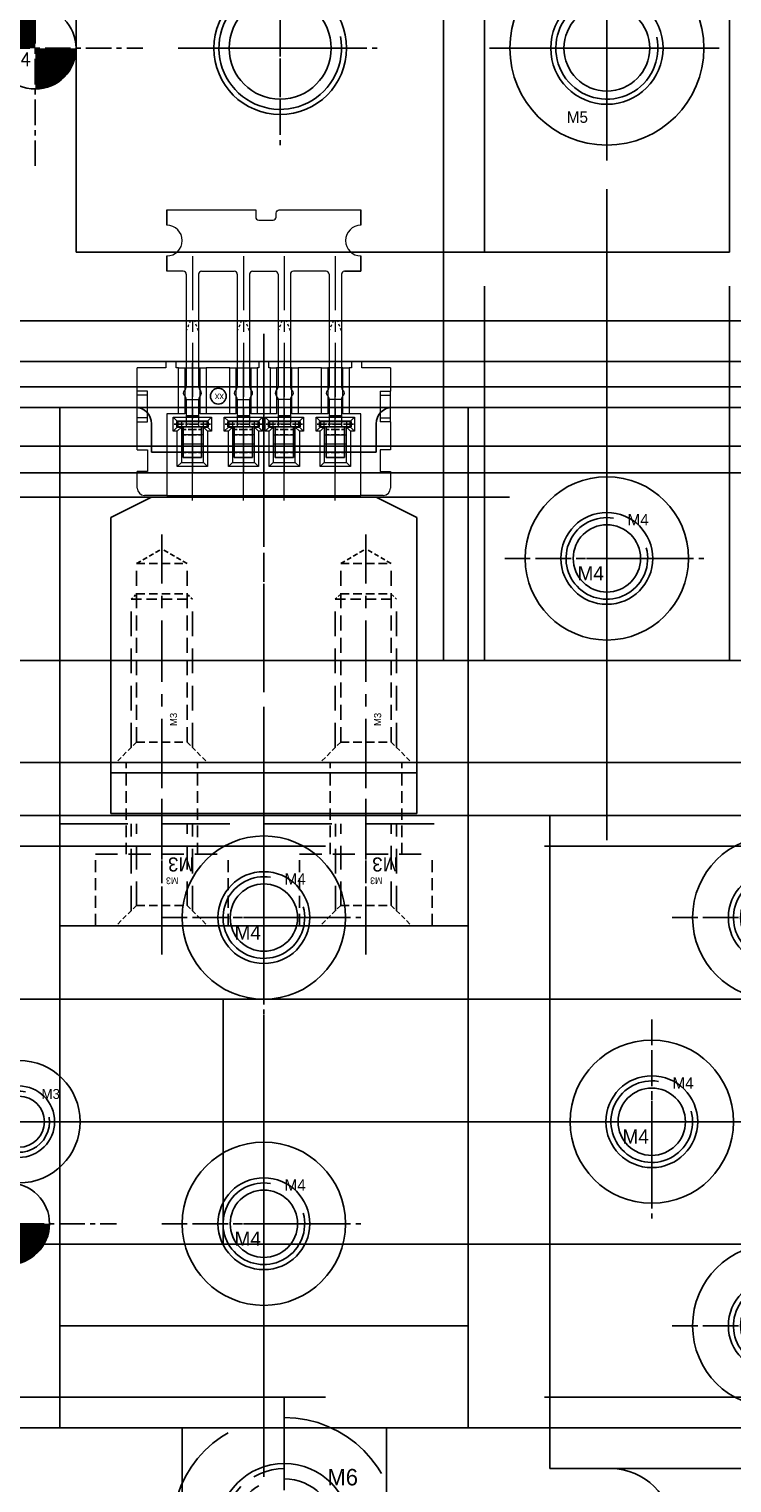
# Model space of a CAD drawing. Header units: millimetres. Extents: x -1657 to 8845, y -11980 to 3013.
# Tile 134 of 256: x 391 to 426, y 587 to 658. Entities that reach past the tile are written whole.
import ezdxf

# ---------------------------------------------------------------- set-up
doc = ezdxf.new("R2010")
doc.units = ezdxf.units.MM
for name, pattern in [('CENTER', [2, 1.25, -0.25, 0.25, -0.25]), ('DASHED', [0.75, 0.5, -0.25]), ('DASHED2', [0.375, 0.25, -0.125])]:
    doc.linetypes.add(name, pattern=pattern)
for name, color, linetype in [('01', 6, 'Continuous'), ('图层13', 17, 'Continuous'), ('图层167', 7, 'Continuous'), ('图层71', 162, 'Continuous'), ('图层80', 21, 'Continuous'), ('图层82', 193, 'Continuous'), ('图层83', 63, 'Continuous'), ('图层84', 134, 'Continuous'), ('图层85', 230, 'Continuous'), ('图层86', 101, 'Continuous'), ('图层87', 241, 'Continuous'), ('图层88', 140, 'Continuous'), ('图层92', 22, 'Continuous'), ('裁切线轨', 252, 'Continuous')]:
    doc.layers.add(name, color=color, linetype=linetype)
doc.styles.add('SIMPLEX', font='SIMPLEX')

# ---------------------------------------------------------------- blocks, each defined once
blk = doc.blocks.new('A7B7')
at = {"color": 1, "lineweight": 9, "ltscale": 0.03}
for p, q in [((0, 0), (0, -6.721)), ((2.5, 0), (2.5, -6.721)), ((4.5, 0), (4.5, -6.721)), ((7, 0), (7, -6.721))]:
    blk.add_line(p, q, dxfattribs=at)
at = {"color": 1, "linetype": 'CENTER', "ltscale": 1.5196}
blk.add_line((3.5, -7.325), (3.5, 0.273), dxfattribs=at)
at = {"color": 7, "linetype": 'Continuous', "lineweight": 15}
for p, q in [((-2.7, -1.426), (-2.7, -0.601)), ((-2.35, -0.251), (-1.25, -0.251)), ((8.25, -0.251), (-1.25, -0.251)), ((-1.25, -0.251), (-1.25, -4.251)), ((8.25, -0.251), (9.35, -0.251)), ((8.25, -4.251), (8.25, -0.251)), ((9.7, -0.601), (9.7, -1.426)), ((-2.2, -1.426), (-2.7, -1.426)), ((-2.2, -2.476), (-2.2, -1.426)), ((-0.74, -1.661), (-0.54, -1.861)), ((-0.74, -3.391), (-0.74, -1.661)), ((-0.74, -1.661), (0.74, -1.661)), ((-0.54, -1.861), (-0.54, -3.591)), ((0.54, -1.861), (-0.54, -1.861)), ((0.74, -1.661), (0.54, -1.861)), ((0.54, -3.591), (0.54, -1.861)), ((0.74, -1.661), (0.74, -3.391)), ((1.76, -1.661), (1.96, -1.861)), ((1.76, -3.391), (1.76, -1.661)), ((1.76, -1.661), (3.24, -1.661)), ((1.96, -1.861), (1.96, -3.591)), ((3.04, -1.861), (1.96, -1.861)), ((3.24, -1.661), (3.04, -1.861)), ((3.04, -3.591), (3.04, -1.861)), ((3.24, -1.661), (3.24, -3.391)), ((3.76, -1.661), (3.96, -1.861)), ((3.76, -3.391), (3.76, -1.661)), ((3.76, -1.661), (5.24, -1.661)), ((3.96, -1.861), (3.96, -3.591)), ((5.04, -1.861), (3.96, -1.861)), ((5.24, -1.661), (5.04, -1.861)), ((5.04, -3.591), (5.04, -1.861)), ((5.24, -1.661), (5.24, -3.391)), ((6.26, -1.661), (6.46, -1.861)), ((6.26, -3.391), (6.26, -1.661)), ((6.26, -1.661), (7.74, -1.661)), ((6.46, -1.861), (6.46, -3.591)), ((7.54, -1.861), (6.46, -1.861)), ((7.74, -1.661), (7.54, -1.861)), ((7.54, -3.591), (7.54, -1.861)), ((7.74, -1.661), (7.74, -3.391)), ((9.2, -2.476), (9.2, -1.426)), ((9.2, -1.426), (9.7, -1.426)), ((-2.7, -3.851), (-2.7, -2.476)), ((-2.7, -2.476), (-2.2, -2.476)), ((-0.54, -2.764), (0.54, -2.764)), ((1.96, -2.764), (3.04, -2.764)), ((3.96, -2.764), (5.04, -2.764)), ((6.46, -2.764), (7.54, -2.764)), ((9.7, -2.476), (9.2, -2.476)), ((9.7, -2.476), (9.7, -3.851)), ((-0.74, -3.591), (-0.94, -3.391)), ((-0.94, -4.081), (-0.94, -3.391)), ((-0.94, -3.391), (-0.74, -3.391)), ((-0.74, -3.391), (-0.54, -3.591)), ((0.54, -3.214), (-0.54, -3.214)), ((0.74, -3.391), (0.54, -3.591)), ((0.74, -3.591), (0.94, -3.391)), ((0.74, -3.391), (0.94, -3.391)), ((0.94, -3.391), (0.94, -4.081)), ((1.76, -3.591), (1.56, -3.391)), ((1.56, -4.081), (1.56, -3.391)), ((1.56, -3.391), (1.76, -3.391)), ((1.76, -3.391), (1.96, -3.591)), ((3.04, -3.214), (1.96, -3.214)), ((3.24, -3.391), (3.04, -3.591)), ((3.24, -3.591), (3.44, -3.391)), ((3.24, -3.391), (3.44, -3.391)), ((3.44, -3.391), (3.44, -4.081)), ((3.76, -3.591), (3.56, -3.391)), ((3.56, -4.081), (3.56, -3.391)), ((3.56, -3.391), (3.76, -3.391)), ((3.76, -3.391), (3.96, -3.591)), ((3.96, -3.214), (5.04, -3.214)), ((5.24, -3.391), (5.04, -3.591)), ((5.24, -3.591), (5.44, -3.391)), ((5.24, -3.391), (5.44, -3.391)), ((5.44, -3.391), (5.44, -4.081)), ((6.26, -3.591), (6.06, -3.391)), ((6.06, -4.081), (6.06, -3.391)), ((6.06, -3.391), (6.26, -3.391)), ((6.26, -3.391), (6.46, -3.591)), ((6.46, -3.214), (7.54, -3.214)), ((7.74, -3.391), (7.54, -3.591)), ((7.74, -3.591), (7.94, -3.391)), ((7.74, -3.391), (7.94, -3.391)), ((7.94, -3.391), (7.94, -4.081)), ((-2.7, -3.851), (-2.7, -4.051)), ((-2.7, -3.851), (-2.2, -3.851)), ((-2.7, -4.051), (-2.7, -5.151)), ((-2.2, -4.051), (-2.7, -4.051)), ((-2.2, -5.351), (-2.2, -3.851)), ((-1.25, -4.251), (-0.675, -4.251)), ((-0.74, -3.881), (-0.94, -4.081)), ((0.94, -4.081), (-0.94, -4.081)), ((-0.74, -3.591), (-0.74, -3.881)), ((-0.54, -3.591), (-0.74, -3.591)), ((-0.74, -3.881), (0.74, -3.881)), ((-0.675, -4.251), (-0.375, -4.251)), ((-0.675, -6.501), (-0.675, -4.251)), ((-0.54, -3.881), (-0.54, -3.591)), ((-0.375, -4.251), (-0.375, -6.501)), ((0.375, -4.251), (0.675, -4.251)), ((0.375, -6.501), (0.375, -4.251)), ((0.54, -3.591), (0.54, -3.881)), ((0.74, -3.591), (0.54, -3.591)), ((0.675, -4.251), (1.825, -4.251)), ((0.675, -4.251), (0.675, -6.501)), ((0.74, -3.881), (0.74, -3.591)), ((0.74, -3.881), (0.94, -4.081)), ((1.76, -3.881), (1.56, -4.081)), ((3.44, -4.081), (1.56, -4.081)), ((1.76, -3.591), (1.76, -3.881)), ((1.96, -3.591), (1.76, -3.591)), ((1.76, -3.881), (3.24, -3.881)), ((1.825, -4.251), (2.125, -4.251)), ((1.825, -6.501), (1.825, -4.251)), ((1.96, -3.881), (1.96, -3.591)), ((2.125, -4.251), (2.125, -6.501)), ((2.875, -4.251), (3.175, -4.251)), ((2.875, -6.501), (2.875, -4.251)), ((3.04, -3.591), (3.04, -3.881)), ((3.24, -3.591), (3.04, -3.591)), ((3.175, -4.251), (3.825, -4.251)), ((3.175, -4.251), (3.175, -6.501)), ((3.24, -3.881), (3.24, -3.591)), ((3.24, -3.881), (3.44, -4.081)), ((3.76, -3.881), (3.56, -4.081)), ((5.44, -4.081), (3.56, -4.081)), ((3.76, -3.591), (3.76, -3.881)), ((3.96, -3.591), (3.76, -3.591)), ((3.76, -3.881), (5.24, -3.881)), ((3.825, -4.251), (4.125, -4.251)), ((3.825, -6.501), (3.825, -4.251)), ((3.96, -3.591), (3.96, -3.881)), ((4.125, -4.251), (4.125, -6.501)), ((4.875, -4.251), (5.175, -4.251)), ((4.875, -6.501), (4.875, -4.251)), ((5.04, -3.881), (5.04, -3.591)), ((5.24, -3.591), (5.04, -3.591)), ((5.175, -4.251), (6.325, -4.251)), ((5.175, -4.251), (5.175, -6.501)), ((5.24, -3.881), (5.24, -3.591)), ((5.24, -3.881), (5.44, -4.081)), ((6.26, -3.881), (6.06, -4.081)), ((7.94, -4.081), (6.06, -4.081)), ((6.26, -3.591), (6.26, -3.881)), ((6.46, -3.591), (6.26, -3.591)), ((6.26, -3.881), (7.74, -3.881)), ((6.325, -4.251), (6.625, -4.251)), ((6.325, -6.501), (6.325, -4.251)), ((6.46, -3.591), (6.46, -3.881)), ((6.625, -4.251), (6.625, -6.501)), ((7.375, -4.251), (7.675, -4.251)), ((7.375, -6.501), (7.375, -4.251)), ((7.54, -3.881), (7.54, -3.591)), ((7.74, -3.591), (7.54, -3.591)), ((7.675, -4.251), (8.25, -4.251)), ((7.675, -4.251), (7.675, -6.501)), ((7.74, -3.881), (7.74, -3.591)), ((7.74, -3.881), (7.94, -4.081)), ((9.2, -3.851), (9.2, -5.351)), ((9.7, -3.851), (9.2, -3.851)), ((9.2, -4.051), (9.7, -4.051)), ((9.7, -3.851), (9.7, -4.051)), ((9.7, -4.051), (9.7, -5.151)), ((-0.375, -4.951), (0.375, -4.951)), ((2.125, -4.951), (2.875, -4.951)), ((4.875, -4.951), (4.125, -4.951)), ((7.375, -4.951), (6.625, -4.951)), ((-2.7, -5.151), (-2.7, -5.351)), ((-2.2, -5.151), (-2.7, -5.151)), ((-2.2, -5.351), (-2.7, -5.351)), ((-2.7, -6.501), (-2.7, -5.351)), ((9.2, -5.151), (9.7, -5.151)), ((9.2, -5.351), (9.7, -5.351)), ((9.7, -5.151), (9.7, -5.351)), ((9.7, -5.351), (9.7, -6.501)), ((-2.7, -6.501), (-1.3, -6.501)), ((-1.3, -6.501), (-1.3, -6.801)), ((-0.8, -6.801), (-1.3, -6.801)), ((-0.8, -6.501), (-0.675, -6.501)), ((-0.8, -6.801), (-0.8, -6.501)), ((-0.375, -6.501), (-0.675, -6.501)), ((-0.375, -6.501), (0.375, -6.501)), ((0.675, -6.501), (0.375, -6.501)), ((0.675, -6.501), (1.825, -6.501)), ((2.125, -6.501), (1.825, -6.501)), ((2.125, -6.501), (2.875, -6.501)), ((3.175, -6.501), (2.875, -6.501)), ((3.175, -6.501), (3.25, -6.501)), ((3.25, -6.501), (3.25, -6.801)), ((3.75, -6.801), (3.25, -6.801)), ((3.75, -6.501), (3.825, -6.501)), ((3.75, -6.801), (3.75, -6.501)), ((4.125, -6.501), (3.825, -6.501)), ((4.875, -6.501), (4.125, -6.501)), ((5.175, -6.501), (4.875, -6.501)), ((5.175, -6.501), (6.325, -6.501)), ((6.625, -6.501), (6.325, -6.501)), ((7.375, -6.501), (6.625, -6.501)), ((7.675, -6.501), (7.375, -6.501)), ((7.675, -6.501), (7.8, -6.501)), ((7.8, -6.501), (7.8, -6.801)), ((8.3, -6.801), (7.8, -6.801)), ((8.3, -6.801), (8.3, -6.501)), ((8.3, -6.501), (9.7, -6.501))]:
    blk.add_line(p, q, dxfattribs=at)
at = {"color": 1, "linetype": 'CENTER', "lineweight": 15, "ltscale": 0.34336}
for p, q in [((-0.858, -3.736), (0.858, -3.736)), ((1.642, -3.736), (3.358, -3.736)), ((3.642, -3.736), (5.358, -3.736)), ((6.142, -3.736), (7.858, -3.736))]:
    blk.add_line(p, q, dxfattribs=at)
at = {"color": 7, "linetype": 'Continuous'}
blk.add_circle((5.732, -5.113), 0.388, dxfattribs=at)
at = {"color": 7, "linetype": 'Continuous', "lineweight": 15}
for centre, start, end in [((-2.35, -0.601), 90, 180), ((9.35, -0.601), 0, 90)]:
    blk.add_arc(centre, 0.35, start, end, dxfattribs=at)
at = {"color": 7, "linetype": 'Continuous', "insert": (5.459, -4.896), "char_height": 0.33, "width": 1.03713, "attachment_point": 1}
blk.add_mtext('xx', dxfattribs=at)
blk = doc.blocks.new('1084C')
at = {"layer": '01', "ltscale": 1.375}
for p, q in [((-7.357, 9.747), (-7.357, 10.497)), ((2.143, 9.747), (2.143, 10.497)), ((-7.357, 7.497), (-7.357, 8.247)), ((2.143, 7.497), (2.143, 8.247))]:
    blk.add_line(p, q, dxfattribs=at)
at = {"layer": '01', "color": 1, "linetype": 'CENTER', "lineweight": 9, "ltscale": 2.117168}
for p, q in [((-6.109, 8.227), (-6.109, -2.359)), ((-3.609, 8.227), (-3.609, -2.359)), ((-1.609, 8.227), (-1.609, -2.359)), ((0.891, 8.227), (0.891, -2.359))]:
    blk.add_line(p, q, dxfattribs=at)
at = {"layer": '01', "linetype": 'Continuous', "lineweight": 15}
for p, q in [((-6.557, 7.497), (-7.357, 7.497)), ((-6.407, 7.347), (-6.407, 1.864)), ((-5.807, 7.347), (-5.807, 1.864)), ((-5.657, 7.497), (-4.057, 7.497)), ((-3.907, 7.347), (-3.907, 1.864)), ((-3.307, 7.347), (-3.307, 1.864)), ((-3.157, 7.497), (-2.057, 7.497)), ((-1.907, 7.347), (-1.907, 1.864)), ((-1.307, 7.347), (-1.307, 1.864)), ((0.443, 7.497), (-1.157, 7.497)), ((0.593, 7.347), (0.593, 1.864)), ((1.193, 7.347), (1.193, 1.864)), ((2.143, 7.497), (1.343, 7.497)), ((1.343, 7.497), (2.143, 7.497)), ((-6.407, 1.193), (-6.407, -0.125)), ((-5.807, 1.193), (-5.807, -0.125)), ((-3.907, 1.193), (-3.907, -0.125)), ((-3.307, 1.193), (-3.307, -0.125)), ((-1.907, 1.193), (-1.907, -0.125)), ((-1.307, 1.193), (-1.307, -0.125)), ((0.593, 1.193), (0.593, -0.125)), ((1.193, 1.193), (1.193, -0.125))]:
    blk.add_line(p, q, dxfattribs=at)
at = {"layer": '01', "linetype": 'DASHED2', "lineweight": 9, "ltscale": 0.5}
for p, q in [((-6.207, 5.076), (-6.407, 4.576)), ((-6.207, 5.076), (-6.007, 5.076)), ((-5.807, 4.576), (-6.007, 5.076)), ((-3.707, 5.076), (-3.907, 4.576)), ((-3.707, 5.076), (-3.507, 5.076)), ((-3.307, 4.576), (-3.507, 5.076)), ((-1.707, 5.076), (-1.907, 4.576)), ((-1.707, 5.076), (-1.507, 5.076)), ((-1.307, 4.576), (-1.507, 5.076)), ((0.793, 5.076), (0.593, 4.576)), ((0.793, 5.076), (0.993, 5.076)), ((1.193, 4.576), (0.993, 5.076))]:
    blk.add_line(p, q, dxfattribs=at)
at = {"layer": '01', "color": 1, "linetype": 'CENTER', "ltscale": 0.35728}
for p, q in [((-7, 0), (-5.214, 0)), ((-4.5, 0), (-2.714, 0)), ((-2.5, 0), (-0.714, 0)), ((0, 0), (1.786, 0))]:
    blk.add_line(p, q, dxfattribs=at)
at = {"layer": '01', "ltscale": 0.075}
for p, q in [((-6.877, 0.125), (-5.337, 0.125)), ((-6.877, 0.125), (-6.877, -0.125)), ((-6.827, 0.125), (-6.827, -0.125)), ((-5.387, 0.125), (-5.387, -0.125)), ((-5.337, 0.125), (-5.337, -0.125)), ((-4.377, 0.125), (-2.837, 0.125)), ((-4.377, 0.125), (-4.377, -0.125)), ((-4.327, 0.125), (-4.327, -0.125)), ((-2.887, 0.125), (-2.887, -0.125)), ((-2.837, 0.125), (-2.837, -0.125)), ((-2.377, 0.125), (-0.837, 0.125)), ((-2.377, 0.125), (-2.377, -0.125)), ((-2.327, 0.125), (-2.327, -0.125)), ((-0.887, 0.125), (-0.887, -0.125)), ((-0.837, 0.125), (-0.837, -0.125)), ((0.123, 0.125), (1.663, 0.125)), ((0.123, 0.125), (0.123, -0.125)), ((0.173, 0.125), (0.173, -0.125)), ((1.613, 0.125), (1.613, -0.125)), ((1.663, 0.125), (1.663, -0.125)), ((-6.877, -0.125), (-5.337, -0.125)), ((-4.377, -0.125), (-2.837, -0.125)), ((-2.377, -0.125), (-0.837, -0.125)), ((0.123, -0.125), (1.663, -0.125))]:
    blk.add_line(p, q, dxfattribs=at)
at = {"layer": '01'}
for p, q in [((-5.807, 0.407), (-6.407, 0.407)), ((-3.307, 0.407), (-3.907, 0.407)), ((-1.307, 0.407), (-1.907, 0.407)), ((1.193, 0.407), (0.593, 0.407))]:
    blk.add_line(p, q, dxfattribs=at)
at = {"layer": '01', "ltscale": 0.625}
for p, q in [((-6.559, -1.629), (-6.559, -0.125)), ((-5.659, -1.629), (-5.659, -0.125)), ((-4.059, -1.629), (-4.059, -0.125)), ((-3.159, -1.629), (-3.159, -0.125)), ((-2.059, -1.629), (-2.059, -0.125)), ((-1.159, -1.629), (-1.159, -0.125)), ((0.441, -1.629), (0.441, -0.125)), ((1.341, -1.629), (1.341, -0.125)), ((-5.659, -1.629), (-6.559, -1.629)), ((-3.159, -1.629), (-4.059, -1.629)), ((-1.159, -1.629), (-2.059, -1.629)), ((1.341, -1.629), (0.441, -1.629))]:
    blk.add_line(p, q, dxfattribs=at)
at = {"layer": '01', "color": 4, "linetype": 'DASHED', "ltscale": 0.3}
for p, q in [((-5.659, -0.267), (-6.559, -0.267)), ((-5.659, -0.517), (-6.559, -0.517)), ((-3.159, -0.267), (-4.059, -0.267)), ((-3.159, -0.517), (-4.059, -0.517)), ((-1.159, -0.267), (-2.059, -0.267)), ((-1.159, -0.517), (-2.059, -0.517)), ((1.341, -0.267), (0.441, -0.267)), ((1.341, -0.517), (0.441, -0.517)), ((-5.659, -1.379), (-6.559, -1.379)), ((-3.159, -1.379), (-4.059, -1.379)), ((-1.159, -1.379), (-2.059, -1.379)), ((1.341, -1.379), (0.441, -1.379))]:
    blk.add_line(p, q, dxfattribs=at)
at = {"layer": '01', "linetype": 'Continuous', "lineweight": 15}
blk.add_lwpolyline([(-7.357, 10.497), (-3.007, 10.497)], dxfattribs=at)
blk.add_lwpolyline([(-3.007, 10.497), (-3.007, 10.147, 0.414214), (-2.857, 9.997), (-2.157, 9.997, 0.414214), (-2.007, 10.147), (-2.007, 10.347, -0.414214), (-1.857, 10.497), (2.143, 10.497)], format="xyb", dxfattribs=at)
for centre, radius, start, end in [((-7.357, 8.997), 0.75, 270, 90), ((2.143, 8.997), 0.75, 90, 270), ((-6.557, 7.347), 0.15, 0, 90), ((-5.657, 7.347), 0.15, 90, 180), ((-4.057, 7.347), 0.15, 360, 90), ((-3.157, 7.347), 0.15, 90, 180), ((-2.057, 7.347), 0.15, 360, 90), ((-1.157, 7.347), 0.15, 90, 180), ((0.443, 7.347), 0.15, 360, 90), ((1.343, 7.347), 0.15, 90, 180), ((-6.407, 1.529), 0.15, 131.81031, 228.18969), ((-6.707, 1.864), 0.3, 311.81031, 0), ((-5.507, 1.864), 0.3, 180, 228.18969), ((-5.807, 1.529), 0.15, 311.81031, 48.18969), ((-3.907, 1.529), 0.15, 131.81031, 228.18969), ((-4.207, 1.864), 0.3, 311.81031, 0), ((-3.007, 1.864), 0.3, 180, 228.18969), ((-3.307, 1.529), 0.15, 311.81031, 48.18969), ((-1.907, 1.529), 0.15, 131.81031, 228.18969), ((-2.207, 1.864), 0.3, 311.81031, 0), ((-1.007, 1.864), 0.3, 180, 228.18969), ((-1.307, 1.529), 0.15, 311.81031, 48.18969), ((0.593, 1.529), 0.15, 131.81031, 228.18969), ((0.293, 1.864), 0.3, 311.81031, 0), ((1.493, 1.864), 0.3, 180, 228.18969), ((1.193, 1.529), 0.15, 311.81031, 48.18969), ((-6.707, 1.193), 0.3, 0, 48.18969), ((-5.507, 1.193), 0.3, 131.81031, 180), ((-4.207, 1.193), 0.3, 0, 48.18969), ((-3.007, 1.193), 0.3, 131.81031, 180), ((-2.207, 1.193), 0.3, 0, 48.18969), ((-1.007, 1.193), 0.3, 131.81031, 180), ((0.293, 1.193), 0.3, 0, 48.18969), ((1.493, 1.193), 0.3, 131.81031, 180)]:
    blk.add_arc(centre, radius, start, end, dxfattribs=at)
blk = doc.blocks.new('5C')
at = {"color": 1, "linetype": 'CENTER'}
for p, q in [((0, 4.5), (0, -4.5)), ((-4.5, 0), (4.5, 0))]:
    blk.add_line(p, q, dxfattribs=at)
blk.add_circle((0, 0), 2.1)
at = {"color": 2, "linetype": 'Continuous'}
blk.add_arc((0, 0), 2.5, 70.7735, 12.49301, dxfattribs=at)
blk.add_text('M5', height=0.54).set_placement((1.623, 1.797))
blk = doc.blocks.new('4A')
at = {"color": 1, "linetype": 'CENTER'}
for p, q in [((0, 5), (0, -5)), ((-5, 0), (5, 0))]:
    blk.add_line(p, q, dxfattribs=at)
for radius in [4, 2.25]:
    blk.add_circle((0, 0), radius)
blk.add_text('M4', height=0.6969).set_placement((-1.438, -1.078))
blk = doc.blocks.new('4C')
at = {"color": 1, "linetype": 'CENTER', "ltscale": 1.3982}
for p, q in [((0, 3.496), (0, -3.496)), ((-3.496, 0), (3.496, 0))]:
    blk.add_line(p, q, dxfattribs=at)
blk.add_circle((0, 0), 1.65)
at = {"color": 2, "linetype": 'Continuous'}
blk.add_arc((0, 0), 2, 80.74753, 15.05083, dxfattribs=at)
blk.add_text('M4', height=0.5584).set_placement((1.013, 1.613))
blk = doc.blocks.new('5A')
at = {"color": 1, "linetype": 'CENTER'}
for p, q in [((0, 5.75), (0, -5.75)), ((-5.75, 0), (5.75, 0))]:
    blk.add_line(p, q, dxfattribs=at)
for radius in [4.75, 2.75]:
    blk.add_circle((0, 0), radius)
blk.add_text('M5', height=0.56).set_placement((-1.965, -3.658))
blk = doc.blocks.new('193E5')
at = {"layer": '图层84', "color": 1, "linetype": 'CENTER', "ltscale": 2.55}
blk.add_line((-1.237, -2.258), (-1.237, 5.221), dxfattribs=at)
at = {"layer": '图层84', "color": 4, "linetype": 'DASHED', "ltscale": 2.420833}
for p, q in [((-2.737, -0.262), (-2.737, 4)), ((0.262, -0.262), (0.262, 4))]:
    blk.add_line(p, q, dxfattribs=at)
at = {"layer": '图层84', "color": 4, "linetype": 'DASHED', "ltscale": 2.333333}
for p, q in [((-2.475, 0), (-2.475, 4)), ((0, 0), (0, 4))]:
    blk.add_line(p, q, dxfattribs=at)
at = {"layer": '图层84', "color": 4, "linetype": 'DASHED', "ltscale": 0.471405}
for p, q in [((-2.475, 0), (-3.475, -1)), ((0, 0), (1, -1))]:
    blk.add_line(p, q, dxfattribs=at)
at = {"layer": '图层84', "color": 4, "linetype": 'DASHED', "ltscale": 0.825}
blk.add_line((-2.475, 0), (0, 0), dxfattribs=at)
at = {"layer": '图层84'}
blk.add_text('M3', height=0.3257, rotation=180, dxfattribs=at).set_placement((-0.427, 1.366))
blk = doc.blocks.new('193D0')
at = {"layer": '图层84', "color": 1, "linetype": 'CENTER', "ltscale": 2.329099}
blk.add_line((3.25, -4.911), (3.25, 6.116), dxfattribs=at)
at = {"layer": '图层84', "color": 4, "linetype": 'DASHED', "ltscale": 1.125}
for p, q in [((1.5, 0), (1.5, 4.5)), ((5, 0), (5, 4.5))]:
    blk.add_line(p, q, dxfattribs=at)
at = {"layer": '图层84', "color": 4, "linetype": 'DASHED', "ltscale": 2.166667}
blk.add_line((0, 0), (6.5, 0), dxfattribs=at)
at = {"layer": '图层84', "color": 4, "linetype": 'DASHED', "ltscale": 1.166667}
for p, q in [((0, -3.5), (0, 0)), ((6.5, -3.5), (6.5, 0))]:
    blk.add_line(p, q, dxfattribs=at)
at = {"layer": '图层84', "linetype": 'DASHED', "ltscale": 3}
blk.add_text('M3', height=0.6863, rotation=180, dxfattribs=at).set_placement((4.832, -0.154))
blk = doc.blocks.new('3F')
at = {"color": 4, "linetype": 'DASHED', "ltscale": 0.471405}
for p, q in [((1, 1.237), (0, 2.237)), ((1, -1.237), (0, -2.237))]:
    blk.add_line(p, q, dxfattribs=at)
at = {"color": 4, "linetype": 'DASHED', "ltscale": 2.420833}
for p, q in [((0.738, 1.5), (8, 1.5)), ((0.738, -1.5), (8, -1.5))]:
    blk.add_line(p, q, dxfattribs=at)
at = {"color": 4, "linetype": 'DASHED', "ltscale": 0.123744}
for p, q in [((8, 1.5), (8.262, 1.237)), ((8, -1.5), (8.262, -1.237))]:
    blk.add_line(p, q, dxfattribs=at)
at = {"color": 4, "linetype": 'DASHED'}
blk.add_line((8, 1.5), (8, -1.5), dxfattribs=at)
at = {"color": 4, "linetype": 'DASHED', "ltscale": 1.458333}
for p, q in [((1, 1.237), (9.75, 1.237)), ((1, -1.237), (9.75, -1.237))]:
    blk.add_line(p, q, dxfattribs=at)
at = {"color": 4, "linetype": 'DASHED', "ltscale": 0.825}
for p, q in [((1, 1.237), (1, -1.237)), ((8.262, 1.237), (8.262, -1.237)), ((9.75, 1.237), (9.75, -1.237))]:
    blk.add_line(p, q, dxfattribs=at)
at = {"color": 4, "linetype": 'DASHED', "ltscale": 0.476314}
for p in [(9.75, 1.237), (9.75, -1.237)]:
    blk.add_line(p, (10.464, 0), dxfattribs=at)
at = {"color": 1, "linetype": 'CENTER', "ltscale": 2.408031}
blk.add_line((-0.867, 0), (11.173, 0), dxfattribs=at)
at = {"linetype": 'DASHED'}
blk.add_text('M3', height=0.3465, dxfattribs=at).set_placement((1.789, -0.745))
blk = doc.blocks.new('3C')
at = {"color": 1, "linetype": 'CENTER'}
for p, q in [((0, 4.5), (0, -4.5)), ((-4.5, 0), (4.5, 0))]:
    blk.add_line(p, q, dxfattribs=at)
blk.add_circle((0, 0), 1.25)
at = {"color": 2, "linetype": 'Continuous'}
blk.add_arc((0, 0), 1.5, 77.28966, 8.58276, dxfattribs=at)
blk.add_text('M3', height=0.4838).set_placement((1.112, 1.118))
blk = doc.blocks.new('6E')
at = {"color": 1, "linetype": 'CENTER', "ltscale": 1.44}
for p, q in [((0, -3.6), (0, 3.6)), ((-3.6, 0), (3.6, 0))]:
    blk.add_line(p, q, dxfattribs=at)
at = {"color": 4, "linetype": 'DASHED', "ltscale": 5.233333}
blk.add_circle((0, 0), 2.5, dxfattribs=at)
at = {"color": 4, "linetype": 'DASHED', "ltscale": 3.14}
blk.add_arc((0, 0), 3, 90, 0, dxfattribs=at)
blk.add_text('M6', height=0.8062).set_placement((2.113, 2.179))
blk = doc.blocks.new('6P1')
at = {"color": 1, "linetype": 'CENTER', "ltscale": 2.6}
for p, q in [((0, 6.5), (0, -6.5)), ((-6.5, 0), (6.5, 0))]:
    blk.add_line(p, q, dxfattribs=at)
at = {"color": 4, "linetype": 'DASHED', "ltscale": 11.513333}
blk.add_circle((0, 0), 5.5, dxfattribs=at)
blk.add_circle((0, 0), 3.25)
blk.add_text('M6', height=0.7505).set_placement((0.625, -4.327))
blk = doc.blocks.new('6C')
at = {"color": 1, "linetype": 'CENTER'}
for p, q in [((0, 5), (0, -5)), ((-5, 0), (5, 0))]:
    blk.add_line(p, q, dxfattribs=at)
blk.add_circle((0, 0), 2.5)
at = {"color": 2, "linetype": 'Continuous'}
blk.add_arc((0, 0), 3, 73.93592, 10.95528, dxfattribs=at)
blk.add_text('M6', height=0.5859).set_placement((1.961, 2.337))
blk = doc.blocks.new('4w')
at = {"color": 1, "linetype": 'CENTER'}
for p, q in [((0, -5.772), (0, 4.766)), ((-5.516, 0), (5.274, 0))]:
    blk.add_line(p, q, dxfattribs=at)
at = {"const_width": 2}
for points in [[(0, 1, 0.414214), (-1, 0, 1)], [(0, -1, 0.414214), (1, 0, 1)]]:
    blk.add_lwpolyline(points, format="xyb", dxfattribs=at)
blk.add_circle((0, 0), 2)
at = {"style": 'SIMPLEX'}
blk.add_text('%%c4', height=0.6667, dxfattribs=at).set_placement((-1.335, -0.881))
blk = doc.blocks.new('631FC')
at = {"layer": '裁切线轨', "ltscale": 1.55}
for p, q in [((0, 0), (95, 0)), ((95, 0), (95, -12)), ((0, -12), (95, -12))]:
    blk.add_line(p, q, dxfattribs=at)
at = {"layer": '裁切线轨', "color": 1, "linetype": 'CENTER', "ltscale": 22.04}
blk.add_line((-7.6, -6), (102.6, -6), dxfattribs=at)
at = {"layer": '裁切线轨', "color": 1, "linetype": 'CENTER', "ltscale": 1.6704}
blk.add_line((80.824, -6), (89.176, -6), dxfattribs=at)
at = {"layer": '裁切线轨', "ltscale": 1.55}
for radius in [3, 1.75]:
    blk.add_circle((85, -6), radius, dxfattribs=at)

msp = doc.modelspace()

# ---------------------------------------------------------------- linework, layer by layer
at = {"layer": '图层13', "ltscale": 1.375}
for p, q in [((327.7098, 643.5768), (480.2098, 643.5768)), ((258.9098, 641.5768), (595.9098, 641.5768)), ((258.9098, 640.3368), (595.9098, 640.3368)), ((258.9098, 639.3368), (595.9098, 639.3368)), ((258.9098, 637.4368), (595.9098, 637.4368)), ((258.9098, 626.9368), (595.9098, 626.9368))]:
    msp.add_line(p, q, dxfattribs=at)
at = {"layer": '图层71', "color": 1, "linetype": 'CENTER', "ltscale": 25.52}
msp.add_line((419.5098, 618.1368), (419.5098, 745.7368), dxfattribs=at)
at = {"layer": '图层71', "ltscale": 2.125}
for q in [(411.5098, 736.9368), (541.5098, 626.9368)]:
    msp.add_line((411.5098, 626.9368), q, dxfattribs=at)
at = {"layer": '图层71', "color": 4, "linetype": 'DASHED', "ltscale": 36.666667}
for p, q in [((413.5098, 626.9368), (413.5098, 736.9368)), ((425.5098, 626.9368), (425.5098, 736.9368))]:
    msp.add_line(p, q, dxfattribs=at)
at = {"layer": '图层80', "ltscale": 2.5}
for p, q in [((393.5098, 646.9368), (393.5098, 736.9368)), ((413.5098, 646.9368), (413.5098, 736.9368)), ((425.5098, 646.9368), (425.5098, 736.9368)), ((393.5098, 646.9368), (425.5098, 646.9368))]:
    msp.add_line(p, q, dxfattribs=at)
at = {"layer": '图层80', "color": 1, "linetype": 'CENTER'}
for p, q in [((403.5098, 653.0368), (403.5098, 660.8368)), ((399.6098, 656.9368), (407.4098, 656.9368))]:
    msp.add_line(p, q, dxfattribs=at)
at = {"layer": '图层80', "ltscale": 2.5}
msp.add_circle((403.5098, 656.9368), 3.25, dxfattribs=at)
at = {"layer": '图层82', "ltscale": 1.625}
for p, q in [((327.7098, 636.1368), (547.7098, 636.1368)), ((269.4098, 621.9368), (595.9098, 621.9368))]:
    msp.add_line(p, q, dxfattribs=at)
at = {"layer": '图层82', "color": 1, "linetype": 'CENTER', "ltscale": 3.016}
msp.add_line((402.7098, 620.8968), (402.7098, 635.9768), dxfattribs=at)
at = {"layer": '图层82', "color": 4, "linetype": 'DASHED', "ltscale": 56.666667}
msp.add_line((258.9098, 634.9368), (595.9098, 634.9368), dxfattribs=at)
at = {"layer": '图层82', "color": 4, "linetype": 'DASHED', "ltscale": 4.333333}
for p, q in [((395.2098, 621.9368), (395.2098, 634.9368)), ((410.2098, 621.9368), (410.2098, 634.9368))]:
    msp.add_line(p, q, dxfattribs=at)
at = {"layer": '图层83', "color": 1, "linetype": 'CENTER', "ltscale": 3.596}
msp.add_line((402.7098, 618.1968), (402.7098, 636.1768), dxfattribs=at)
at = {"layer": '图层83', "ltscale": 1.625}
for p, q in [((395.2098, 633.9368), (397.2098, 634.9368)), ((397.2098, 634.9368), (408.2098, 634.9368)), ((408.2098, 634.9368), (410.2098, 633.9368)), ((395.2098, 619.4368), (395.2098, 633.9368)), ((410.2098, 619.4368), (410.2098, 633.9368)), ((395.2098, 621.4368), (410.2098, 621.4368)), ((395.2098, 619.4368), (410.2098, 619.4368))]:
    msp.add_line(p, q, dxfattribs=at)
at = {"layer": '图层84', "color": 1, "linetype": 'CENTER', "ltscale": 2.497434}
msp.add_line((402.7098, 611.6933), (402.7098, 624.1804), dxfattribs=at)
at = {"layer": '图层84', "ltscale": 1.625}
for p, q in [((392.7098, 621.9368), (412.7098, 621.9368)), ((392.7098, 613.9368), (392.7098, 621.9368)), ((412.7098, 613.9368), (412.7098, 621.9368)), ((392.7098, 613.9368), (412.7098, 613.9368))]:
    msp.add_line(p, q, dxfattribs=at)
at = {"layer": '图层84', "color": 4, "linetype": 'DASHED', "ltscale": 6.666667}
msp.add_line((392.7098, 618.9368), (412.7098, 618.9368), dxfattribs=at)
at = {"layer": '图层85', "color": 1, "linetype": 'CENTER', "ltscale": 10.44}
msp.add_line((402.7098, 590.7368), (402.7098, 642.9368), dxfattribs=at)
at = {"layer": '图层85', "ltscale": 1.625}
for p, q in [((392.7098, 639.3368), (396.4098, 639.3368)), ((392.7098, 594.3368), (392.7098, 639.3368)), ((409.0098, 639.3368), (412.7098, 639.3368)), ((412.7098, 594.3368), (412.7098, 639.3368)), ((397.2098, 637.1368), (397.2098, 638.5368)), ((408.2098, 637.1368), (408.2098, 638.5368)), ((397.2098, 637.1368), (408.2098, 637.1368)), ((392.7098, 594.3368), (412.7098, 594.3368))]:
    msp.add_line(p, q, dxfattribs=at)
at = {"layer": '图层85', "color": 4, "linetype": 'DASHED', "ltscale": 6.666667}
msp.add_line((392.7098, 619.3368), (412.7098, 619.3368), dxfattribs=at)
at = {"layer": '图层85', "ltscale": 1.625}
for centre, start, end in [((396.4098, 638.5368), 0, 90), ((409.0098, 638.5368), 90, 180)]:
    msp.add_arc(centre, 0.8, start, end, dxfattribs=at)
at = {"layer": '图层86', "color": 1, "linetype": 'CENTER', "ltscale": 6.96}
msp.add_line((402.7098, 586.9368), (402.7098, 621.7368), dxfattribs=at)
at = {"layer": '图层86', "ltscale": 1.625}
for p, q in [((287.7098, 619.3368), (545.2098, 619.3368)), ((392.7098, 589.3368), (392.7098, 619.3368)), ((412.7098, 589.3368), (412.7098, 619.3368)), ((287.7098, 589.3368), (545.2098, 589.3368))]:
    msp.add_line(p, q, dxfattribs=at)
at = {"layer": '图层86', "ltscale": 0.875}
msp.add_line((416.7098, 589.3368), (416.7098, 619.3368), dxfattribs=at)
at = {"layer": '图层86', "color": 4, "linetype": 'DASHED', "ltscale": 42.916667}
for p, q in [((287.7098, 617.8368), (545.2098, 617.8368)), ((287.7098, 590.8368), (545.2098, 590.8368))]:
    msp.add_line(p, q, dxfattribs=at)
at = {"layer": '图层86', "color": 1, "linetype": 'CENTER', "ltscale": 59.74}
msp.add_line((267.1098, 604.3368), (550.8098, 604.3368), dxfattribs=at)
at = {"layer": '图层87', "ltscale": 1.625}
for p, q in [((305.7098, 619.3368), (550.7098, 619.3368)), ((305.7098, 610.3368), (550.7098, 610.3368)), ((305.7098, 598.3368), (550.7098, 598.3368))]:
    msp.add_line(p, q, dxfattribs=at)
at = {"layer": '图层87', "color": 1, "linetype": 'CENTER', "ltscale": 56.84}
msp.add_line((286.1098, 604.3368), (570.3098, 604.3368), dxfattribs=at)
at = {"layer": '图层88', "ltscale": 1.625}
msp.add_line((416.7098, 619.3368), (438.7098, 619.3368), dxfattribs=at)
at = {"layer": '图层88', "ltscale": 0.875}
for p, q in [((416.7098, 587.3368), (416.7098, 619.3368)), ((438.7098, 587.3368), (416.7098, 587.3368))]:
    msp.add_line(p, q, dxfattribs=at)
at = {"layer": '图层88', "ltscale": 1.625}
msp.add_arc((419.7098, 584.3368), 3, 360, 90, dxfattribs=at)
at = {"layer": '图层92', "ltscale": 1.625}
for p, q in [((398.7098, 559.3368), (398.7098, 589.3368)), ((398.7098, 589.3368), (408.7098, 589.3368)), ((408.7098, 559.3368), (408.7098, 589.3368))]:
    msp.add_line(p, q, dxfattribs=at)

# ---------------------------------------------------------------- block references
at = {"rotation": 180}
msp.add_blockref('A7B7', (406.2098, 634.776), dxfattribs=at)
at = {"layer": '01', "ltscale": 0.625}
msp.add_blockref('1084C', (405.3166, 638.5118), dxfattribs=at)
at = {"layer": '图层13', "ltscale": 1.625}
msp.add_blockref('4A', (419.5098, 631.9368), dxfattribs=at)
at = {"layer": '图层167', "ltscale": 1.125}
msp.add_blockref('6C', (403.5098, 656.9368), dxfattribs=at)
at = {"layer": '图层167', "ltscale": 3}
for p in [(391.5098, 656.9368), (390.2098, 599.3368)]:
    msp.add_blockref('4w', p, dxfattribs=at)
at = {"layer": '图层71', "ltscale": 1.625}
for name, p in [('5A', (419.5098, 656.9368)), ('4C', (419.5098, 631.9368))]:
    msp.add_blockref(name, p, dxfattribs=at)
at = {"layer": '图层80', "ltscale": 2.5}
msp.add_blockref('5C', (419.5098, 656.9368), dxfattribs=at)
at = {"layer": '图层82', "ltscale": 1.625, "rotation": 90}
for p in [(397.7098, 621.9368), (407.7098, 621.9368)]:
    msp.add_blockref('3F', p, dxfattribs=at)
at = {"layer": '图层84', "ltscale": 1.625}
for name, p in [('193D0', (394.4598, 617.4368)), ('193D0', (404.4598, 617.4368)), ('193E5', (398.9473, 614.9368)), ('193E5', (408.9473, 614.9368))]:
    msp.add_blockref(name, p, dxfattribs=at)
at = {"layer": '图层85', "ltscale": 1.625}
for p in [(402.7098, 614.3368), (402.7098, 599.3368)]:
    msp.add_blockref('4A', p, dxfattribs=at)
at = {"layer": '图层86', "ltscale": 1.625}
for p in [(402.7098, 614.3368), (402.7098, 599.3368)]:
    msp.add_blockref('4C', p, dxfattribs=at)
at = {"layer": '图层86', "ltscale": 3.75}
for p in [(427.7098, 614.3368), (427.7098, 594.3368)]:
    msp.add_blockref('4C', p, dxfattribs=at)
at = {"layer": '图层86', "ltscale": 0.875}
msp.add_blockref('4C', (421.7098, 604.3368), dxfattribs=at)
at = {"layer": '图层87', "ltscale": 1.625}
for name, p in [('3C', (390.7098, 604.3368)), ('6P1', (403.7098, 584.3368))]:
    msp.add_blockref(name, p, dxfattribs=at)
at = {"layer": '图层88', "ltscale": 3.75}
for p in [(427.7098, 614.3368), (427.7098, 594.3368)]:
    msp.add_blockref('4A', p, dxfattribs=at)
at = {"layer": '图层88', "ltscale": 0.875}
msp.add_blockref('4A', (421.7098, 604.3368), dxfattribs=at)
at = {"layer": '图层92', "ltscale": 1.625}
msp.add_blockref('6E', (403.7098, 584.3368), dxfattribs=at)
at = {"layer": '裁切线轨'}
msp.add_blockref('631FC', (305.7098, 610.3368), dxfattribs=at)

doc.saveas('drawing.dxf')
